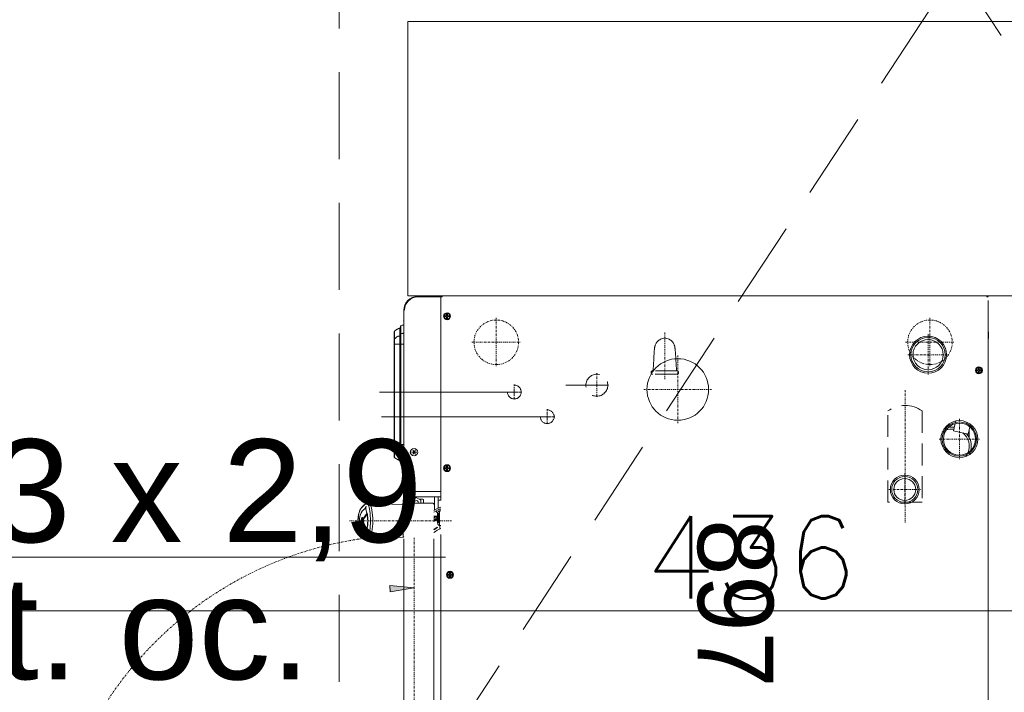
# Model space of a CAD drawing. Header units: millimetres. Extents: x -740 to 33545, y -26688 to 22494.
# Tile 87 of 256: x 9044 to 9187, y 10437 to 10535. Entities that reach past the tile are written whole.
import ezdxf

# ---------------------------------------------------------------- set-up
doc = ezdxf.new("R2010")
doc.units = ezdxf.units.MM
doc.header["$MEASUREMENT"] = 0
for name, pattern in [('DASHDOT2', [0.5, 0.25, -0.125, 0, -0.125]), ('DASHED', [19.05, 12.7, -6.35]), ('DIVIDE2', [0.625, 0.25, -0.125, 0, -0.125, 0, -0.125]), ('HIDDEN2', [4.7625, 3.175, -1.5875])]:
    doc.linetypes.add(name, pattern=pattern)
doc.layers.get('Defpoints').update_dxf_attribs({"color": 252})
for name, color, linetype, lineweight in [('_IS_EKO_opis', 7, 'Continuous', 18), ('A_wyposażenie', 252, 'Continuous', 9), ('mebelki', 252, 'Continuous', 9), ('wymiarowanie', 252, 'Continuous', 9)]:
    doc.layers.add(name, color=color, linetype=linetype, lineweight=lineweight)
doc.layers.add('TECHNOLOGIA KUCHNI', color=252, linetype='Continuous')
doc.layers.add('Wymiary mebli mm', color=252, linetype='Continuous')
doc.styles.add('Arial_1', font='arial.ttf')
doc.styles.add('styl2', font='simplex.shx')
doc.dimstyles.new('Skala 1-50', dxfattribs={"dimtxt": 12, "dimasz": 5, "dimexe": 1, "dimexo": 1, "dimgap": 1.5, "dimtad": 1, "dimdec": 1, "dimrnd": 0.5, "dimtxsty": 'styl2', "dimblk": 'ARCHTICK', "dimcen": 5, "dimadec": 0, "dimazin": 0, "dimtfac": 1, "dimtdec": 1, "dimtmove": 1, "dimatfit": 3, "dimldrblk": 'ARCHTICK', "dimfxl": 0, "dimlwd": -1, "dimlwe": -1, "dimarcsym": 0})
doc.dimstyles.new('Wymiary elementów w mm', dxfattribs={"dimscale": 0.5, "dimtxt": 14, "dimasz": 20, "dimexe": 0, "dimexo": 1, "dimgap": 3, "dimtad": 1, "dimdec": 0, "dimlfac": 10, "dimtxsty": 'Standard', "dimblk": 'OBLIQUE', "dimcen": 5, "dimse1": 1, "dimse2": 1, "dimsd1": 1, "dimsd2": 1, "dimclrd": 256, "dimclre": 256, "dimclrt": 252, "dimadec": 0, "dimazin": 0, "dimtfac": 1, "dimtdec": 0, "dimtmove": 0, "dimatfit": 3, "dimldrblk": 'OBLIQUE', "dimfxl": 0, "dimlwd": -1, "dimlwe": -1, "dimarcsym": 0})

# ---------------------------------------------------------------- blocks, each defined once
blk = doc.blocks.new('*D1124')
at = {"layer": 'Defpoints', "color": 0}
for p in [(7617.6, 413.62), (7707.3, 413.62), (7707.3, 403.98)]:
    blk.add_point(p, dxfattribs=at)
at = {"layer": 'Wymiary mebli mm', "color": 252, "insert": (7662.45, 410.98), "char_height": 11, "attachment_point": 5}
blk.add_mtext('897', dxfattribs=at)
blk = doc.blocks.new('_Oblique')
at = {"color": 0, "linetype": 'ByBlock', "lineweight": -2}
blk.add_line((-0.5, -0.5), (0.5, 0.5), dxfattribs=at)
blk = doc.blocks.new('*D1125')
at = {"layer": 'Defpoints', "color": 0}
for p in [(7707.3, 447.67), (7650.96, 362.69), (7700.26, 362.69)]:
    blk.add_point(p, dxfattribs=at)
at = {"layer": 'Wymiary mebli mm', "color": 252, "insert": (7693.26, 405.18), "char_height": 11, "attachment_point": 5, "rotation": 90}
blk.add_mtext('850', dxfattribs=at)
blk = doc.blocks.new('_ArchTick')
at = {"color": 0, "linetype": 'ByBlock', "const_width": 0.15}
blk.add_lwpolyline([(-0.5, -0.5), (0.5, 0.5)], dxfattribs=at)
blk = doc.blocks.new('*D2199')
at = {"layer": 'Defpoints', "color": 0}
for p in [(8932.19, 10460.6), (9368.19, 10460.6), (9368.19, 10449.07)]:
    blk.add_point(p, dxfattribs=at)
at = {"layer": 'wymiarowanie', "color": 0}
for p, q in [((8932.19, 10454.07), (8932.19, 10448.07)), ((9368.19, 10454.07), (9368.19, 10448.07)), ((8932.19, 10449.07), (9368.19, 10449.07))]:
    blk.add_line(p, q, dxfattribs=at)
at = {"layer": 'wymiarowanie', "color": 0, "xscale": 5, "yscale": 5, "zscale": 5, "rotation": 180}
blk.add_blockref('_ArchTick', (8932.19, 10449.07), dxfattribs=at)
at = {"layer": 'wymiarowanie', "color": 0, "xscale": 5, "yscale": 5, "zscale": 5}
blk.add_blockref('_ArchTick', (9368.19, 10449.07), dxfattribs=at)
at = {"layer": 'wymiarowanie', "color": 0, "insert": (9150.19, 10456.87), "char_height": 12, "attachment_point": 5, "style": 'styl2'}
blk.add_mtext('436', dxfattribs=at)
blk = doc.blocks.new('ADWSAFSGDG')
at = {"layer": 'TECHNOLOGIA KUCHNI', "linetype": 'Continuous', "lineweight": 13}
blk.add_hatch(color=8, dxfattribs=at).paths.add_polyline_path([(7660.18, 364.23), (7660.78, 360.75), (7659.87, 360.71)])
at = {"layer": 'TECHNOLOGIA KUCHNI', "color": 8, "linetype": 'Continuous', "lineweight": 13}
for p, q in [((7617.78, 447.67), (7617.6, 447.67)), ((7617.6, 447.67), (7617.6, 409.63)), ((7617.78, 447.85), (7617.78, 447.67)), ((7618.28, 447.85), (7664.14, 447.85)), ((7618.28, 447.85), (7664.14, 447.85)), ((7622.78, 447.85), (7707.12, 447.85)), ((7628.42, 446.56), (7628.18, 446.56)), ((7628.18, 446.56), (7628.18, 446.44)), ((7628.42, 446.44), (7628.18, 446.44)), ((7628.42, 446.8), (7628.42, 446.56)), ((7628.54, 446.8), (7628.42, 446.8)), ((7628.42, 446.44), (7628.42, 446.2)), ((7628.42, 446.2), (7628.54, 446.2)), ((7628.54, 446.56), (7628.54, 446.8)), ((7628.78, 446.56), (7628.54, 446.56)), ((7628.54, 446.44), (7628.78, 446.44)), ((7628.54, 446.2), (7628.54, 446.44)), ((7628.78, 446.44), (7628.78, 446.56)), ((7636.34, 445.26), (7636.55, 445.21)), ((7636.72, 445.18), (7637.77, 444.95)), ((7638.22, 445.06), (7637.24, 445.06)), ((7637.29, 442.8), (7637.77, 444.95)), ((7637.9, 444.86), (7637.72, 444.73)), ((7637.93, 444.88), (7637.75, 444.88)), ((7637.75, 444.86), (7637.89, 444.86)), ((7635.86, 443.12), (7636.08, 443.07)), ((7636.24, 443.04), (7637.29, 442.8)), ((7640.27, 441.9), (7640.4, 441.75)), ((7639.97, 441.64), (7640.1, 441.49)), ((7617.6, 368.3), (7617.6, 439.67)), ((7617.6, 368.8), (7617.6, 413.62)), ((7630.65, 392.11), (7630.65, 386.34)), ((7617.6, 368.8), (7617.6, 390.34)), ((7617.6, 368.8), (7617.6, 390.32)), ((7630.65, 388.59), (7630.65, 386.32)), ((7635.24, 384.23), (7635.24, 359.46)), ((7635.24, 384.23), (7635.24, 359.92)), ((7631.64, 379.43), (7631.64, 359.18)), ((7631.64, 379.43), (7631.64, 359.18)), ((7620.3, 369.09), (7620.3, 368.97)), ((7620.54, 369.09), (7620.3, 369.09)), ((7620.54, 368.97), (7620.3, 368.97)), ((7620.54, 369.32), (7620.54, 369.09)), ((7620.65, 369.32), (7620.54, 369.32)), ((7620.54, 368.97), (7620.54, 368.73)), ((7620.54, 368.73), (7620.65, 368.73)), ((7620.65, 369.09), (7620.65, 369.32)), ((7620.89, 369.09), (7620.65, 369.09)), ((7620.65, 368.73), (7620.65, 368.97)), ((7620.65, 368.97), (7620.89, 368.97)), ((7620.89, 368.97), (7620.89, 369.09)), ((7642.68, 369.09), (7642.44, 369.09)), ((7642.44, 369.09), (7642.44, 368.97)), ((7642.68, 368.97), (7642.44, 368.97)), ((7642.8, 369.32), (7642.68, 369.32)), ((7642.68, 369.32), (7642.68, 369.09)), ((7642.68, 368.97), (7642.68, 368.73)), ((7642.68, 368.73), (7642.8, 368.73)), ((7642.8, 369.09), (7642.8, 369.32)), ((7643.04, 369.09), (7642.8, 369.09)), ((7642.8, 368.97), (7643.04, 368.97)), ((7642.8, 368.73), (7642.8, 368.97)), ((7643.04, 368.97), (7643.04, 369.09)), ((7658.23, 369.52), (7657.99, 369.52)), ((7657.99, 369.52), (7657.99, 369.4)), ((7658.23, 369.4), (7657.99, 369.4)), ((7658.35, 369.76), (7658.23, 369.76)), ((7658.23, 369.76), (7658.23, 369.52)), ((7658.23, 369.4), (7658.23, 369.17)), ((7658.23, 369.17), (7658.35, 369.17)), ((7658.35, 369.52), (7658.35, 369.76)), ((7658.59, 369.52), (7658.35, 369.52)), ((7658.35, 369.4), (7658.59, 369.4)), ((7658.35, 369.17), (7658.35, 369.4)), ((7658.59, 369.4), (7658.59, 369.52)), ((7617.6, 368.3), (7617.78, 368.3)), ((7617.7, 364.73), (7617.7, 368.12)), ((7617.78, 368.12), (7617.7, 368.12)), ((7617.78, 368.11), (7617.7, 368.11)), ((7617.78, 368.3), (7617.78, 368.12)), ((7647.43, 368.12), (7617.78, 368.12)), ((7617.78, 368.11), (7617.78, 368.12)), ((7646.13, 368.11), (7617.78, 368.11)), ((7617.78, 364.77), (7617.78, 368.11)), ((7618.98, 368.12), (7618.98, 368.11)), ((7646.13, 368.11), (7646.13, 368.12)), ((7646.13, 362.91), (7646.13, 368.11)), ((7646.93, 368.12), (7646.93, 367.72)), ((7648.55, 367.72), (7646.93, 367.72)), ((7646.93, 363.63), (7646.93, 367.72)), ((7648.83, 367.22), (7646.93, 367.22)), ((7647.43, 368.12), (7647.43, 367.72)), ((7648.89, 367.12), (7648.55, 367.72)), ((7649.18, 367.12), (7648.76, 367.84)), ((7648.96, 367.92), (7648.96, 368.12)), ((7651.09, 367.92), (7648.96, 367.92)), ((7648.99, 367.45), (7649.36, 367.67)), ((7649.38, 367.85), (7649.39, 367.86)), ((7649.4, 367.87), (7650.65, 367.87)), ((7649.4, 367.87), (7649.4, 367.82)), ((7649.55, 367.65), (7649.55, 367.64)), ((7649.76, 367.63), (7649.68, 367.64)), ((7649.74, 367.63), (7649.74, 367.12)), ((7649.89, 367.63), (7649.9, 367.63)), ((7649.89, 367.63), (7649.9, 367.63)), ((7649.89, 367.63), (7649.89, 367.12)), ((7649.9, 367.63), (7649.9, 367.27)), ((7650.15, 367.63), (7650.05, 367.63)), ((7650.05, 367.63), (7650.05, 367.53)), ((7650.05, 367.53), (7650.16, 367.53)), ((7650.23, 367.65), (7650.12, 367.64)), ((7650.15, 367.63), (7650.29, 367.63)), ((7650.15, 367.63), (7650.15, 367.12)), ((7650.25, 367.56), (7650.25, 367.52)), ((7650.25, 367.52), (7650.25, 367.55)), ((7650.25, 367.12), (7650.25, 367.52)), ((7650.29, 367.63), (7650.33, 367.63)), ((7650.34, 367.62), (7650.35, 367.62)), ((7650.35, 367.62), (7650.42, 367.63)), ((7650.35, 367.62), (7650.35, 367.62)), ((7650.37, 367.63), (7650.39, 367.63)), ((7650.38, 367.73), (7650.46, 367.73)), ((7650.39, 367.63), (7650.42, 367.63)), ((7650.43, 367.63), (7650.49, 367.63)), ((7650.48, 367.63), (7650.5, 367.63)), ((7650.65, 367.75), (7650.65, 367.87)), ((7651.09, 367.92), (7651.09, 368.12)), ((7651.09, 368), (7651.61, 367.97)), ((7651.09, 367.89), (7651.09, 367.92)), ((7651.09, 367.89), (7651.09, 367.89)), ((7651.36, 367.6), (7651.4, 367.63)), ((7651.7, 367.12), (7651.36, 367.6)), ((7651.75, 367.12), (7651.4, 367.63)), ((7651.51, 367.46), (7651.48, 367.44)), ((7701.2, 368.12), (7652.43, 368.12)), ((7647.83, 364.23), (7647.83, 366.92)), ((7647.91, 367.08), (7647.93, 367.09)), ((7647.93, 367.09), (7647.95, 367.1)), ((7647.94, 367.1), (7647.96, 367.11)), ((7647.96, 367.11), (7647.98, 367.11)), ((7647.98, 367.11), (7648, 367.12)), ((7648, 367.12), (7648.02, 367.12)), ((7648.02, 367.12), (7648.04, 367.12)), ((7702.21, 367.12), (7653.03, 367.12)), ((7640.41, 364.23), (7640.07, 364.43)), ((7640.07, 364.43), (7640.41, 364.23)), ((7640.07, 364.43), (7640.07, 364.43)), ((7640.16, 364.37), (7640.66, 364.08)), ((7640.16, 364.08), (7640.66, 364.37)), ((7640.41, 364.63), (7640.41, 364.63)), ((7640.41, 364.23), (7640.41, 364.63)), ((7640.41, 364.63), (7640.41, 364.23)), ((7640.41, 363.94), (7640.41, 364.51)), ((7640.41, 364.23), (7640.76, 364.43)), ((7640.76, 364.43), (7640.41, 364.23)), ((7640.76, 364.43), (7640.76, 364.43)), ((7647.41, 365.2), (7647.03, 364.55)), ((7647.03, 364.55), (7647.41, 363.9)), ((7647.28, 365.52), (7647.28, 364.98)), ((7647.83, 365.62), (7647.38, 365.62)), ((7647.83, 365.2), (7647.41, 365.2)), ((7640.07, 364.03), (7640.41, 364.23)), ((7640.41, 364.23), (7640.07, 364.03)), ((7640.07, 364.03), (7640.07, 364.03)), ((7640.76, 364.03), (7640.41, 364.23)), ((7640.41, 364.23), (7640.76, 364.03)), ((7640.41, 363.83), (7640.41, 364.23)), ((7640.41, 364.23), (7640.41, 363.83)), ((7640.41, 363.83), (7640.41, 363.83)), ((7640.76, 364.03), (7640.76, 364.03)), ((7647.28, 364.12), (7647.28, 363.63)), ((7647.38, 363.53), (7647.83, 363.53)), ((7647.83, 363.9), (7647.41, 363.9)), ((7647.83, 363.13), (7647.43, 363.13)), ((7647.83, 362.93), (7647.83, 364.23)), ((7647.94, 362.85), (7647.94, 362.85)), ((7645.96, 362.73), (7619.7, 362.73)), ((7621.22, 362.73), (7621.17, 362.68)), ((7622, 362.29), (7641.94, 362.29)), ((7622.09, 362.23), (7641.85, 362.23)), ((7623.51, 362.14), (7623.48, 362.14)), ((7623.78, 362.14), (7623.51, 362.14)), ((7624.5, 362.14), (7623.78, 362.14)), ((7624.67, 361.36), (7624.67, 362.73)), ((7639.27, 361.33), (7639.27, 362.73)), ((7640.46, 362.14), (7640.26, 362.14)), ((7648.03, 362.63), (7647.88, 357.71)), ((7647.96, 362.81), (7647.96, 362.81)), ((7647.97, 362.8), (7647.97, 362.8)), ((7647.97, 362.78), (7647.97, 362.78)), ((7647.98, 362.77), (7647.98, 362.77)), ((7647.99, 362.76), (7647.99, 362.76)), ((7648, 362.75), (7648, 362.75)), ((7648.03, 362.63), (7652.82, 362.63)), ((7648.16, 362.73), (7648.13, 362.73)), ((7652.97, 357.71), (7652.82, 362.63)), ((7703.37, 362.73), (7653.03, 362.73)), ((7641.07, 361.33), (7622.86, 361.33)), ((7623.47, 361.38), (7623.28, 361.39)), ((7624.05, 361.36), (7623.99, 361.36)), ((7624.15, 361.36), (7624.05, 361.36)), ((7624.29, 361.36), (7624.15, 361.36)), ((7624.44, 361.36), (7624.29, 361.36)), ((7624.67, 361.36), (7624.44, 361.36)), ((7639.27, 361.36), (7624.67, 361.36)), ((7624.67, 361.36), (7624.67, 361.33)), ((7639.7, 361.36), (7639.55, 361.36)), ((7639.82, 361.36), (7639.7, 361.36)), ((7639.92, 361.36), (7639.82, 361.36)), ((7639.97, 361.36), (7639.92, 361.36)), ((7640, 361.36), (7639.97, 361.36)), ((7640, 361.36), (7640, 361.36)), ((7640.82, 361.39), (7640.66, 361.39)), ((7647.88, 357.71), (7647.88, 357.66)), ((7647.97, 357.2), (7648.03, 357.08)), ((7648.06, 357.04), (7648.02, 357.12)), ((7648.35, 357.21), (7648.34, 357.24)), ((7648.34, 357.24), (7648.35, 357.21)), ((7649.34, 357.4), (7649.34, 357.37)), ((7649.34, 357.37), (7649.34, 357.4)), ((7649.7, 357.42), (7649.47, 357.39)), ((7649.47, 357.39), (7649.47, 357.42)), ((7649.47, 357.39), (7649.47, 357.42)), ((7652.41, 357.19), (7652.52, 357.25)), ((7652.52, 357.25), (7652.52, 357.22)), ((7652.79, 357.04), (7652.83, 357.12)), ((7652.97, 357.66), (7652.97, 357.71)), ((7648.03, 357.08), (7648.06, 357.04)), ((7648.03, 357.08), (7648.05, 357.05)), ((7648.03, 357.08), (7648.03, 357.08)), ((7648.05, 357.05), (7648.07, 357.02)), ((7648.07, 357.02), (7648.06, 357.04)), ((7648.31, 356.74), (7648.06, 357.04)), ((7648.59, 357.09), (7648.71, 357.03)), ((7648.71, 357.03), (7648.71, 357.03)), ((7650.01, 356.89), (7650.33, 356.72)), ((7650.33, 356.69), (7650.33, 356.72)), ((7650.42, 356.58), (7650.42, 356.53)), ((7650.54, 356.69), (7650.53, 356.72)), ((7650.54, 356.69), (7650.54, 356.72)), ((7650.68, 356.55), (7650.68, 356.58)), ((7650.96, 356.72), (7650.95, 356.76)), ((7650.96, 356.72), (7650.96, 356.72)), ((7651.19, 356.51), (7651.53, 356.5)), ((7651.4, 356.44), (7651.4, 356.47)), ((7652.16, 357.07), (7652.16, 357.04)), ((7652.78, 357.02), (7652.79, 357.04)), ((7652.78, 357.02), (7652.8, 357.04)), ((7652.81, 357.08), (7652.79, 357.04)), ((7652.8, 357.04), (7652.81, 357.08)), ((7652.82, 357.08), (7652.81, 357.08))]:
    blk.add_line(p, q, dxfattribs=at)
at = {"layer": 'TECHNOLOGIA KUCHNI', "color": 8, "linetype": 'DIVIDE2', "lineweight": 13}
blk.add_line((7707.3, 447.85), (7622.6, 447.85), dxfattribs=at)
at = {"layer": 'TECHNOLOGIA KUCHNI', "color": 8, "linetype": 'DASHDOT2', "lineweight": 13}
for p, q in [((7638.5, 440.7), (7638.5, 446.62)), ((7635.54, 443.66), (7641.47, 443.66)), ((7624.39, 435.79), (7624.39, 442.94)), ((7626.2, 436.13), (7626.2, 442.07)), ((7620.82, 439.37), (7627.97, 439.37)), ((7623.23, 439.1), (7629.17, 439.1)), ((7645.85, 433.39), (7645.85, 438.01)), ((7631.37, 435.75), (7650.67, 435.75)), ((7643.54, 435.7), (7648.16, 435.7)), ((7631.27, 397.7), (7631.27, 407.57)), ((7626.33, 402.64), (7636.21, 402.64)), ((7629.79, 400.75), (7622.89, 400.75)), ((7630.65, 389.09), (7630.65, 392.61)), ((7628.89, 390.85), (7632.41, 390.85)), ((7635.24, 382.53), (7635.24, 384.73)), ((7634.14, 383.63), (7636.34, 383.63)), ((7634.69, 383.63), (7635.79, 383.63)), ((7635.24, 383.08), (7635.24, 384.18)), ((7624.39, 372.62), (7624.39, 379.77)), ((7630.54, 378.83), (7632.74, 378.83)), ((7631.2, 378.83), (7632.08, 378.83)), ((7631.64, 377.73), (7631.64, 379.93)), ((7631.64, 378.39), (7631.64, 379.27)), ((7620.82, 376.2), (7627.97, 376.2)), ((7650.42, 369.68), (7650.42, 354.78)), ((7704.75, 364.23), (7652.83, 364.23))]:
    blk.add_line(p, q, dxfattribs=at)
at = {"layer": 'TECHNOLOGIA KUCHNI', "color": 8, "linetype": 'HIDDEN2', "lineweight": 13}
for p, q in [((7634.4, 438.25), (7647.7, 438.25)), ((7647.7, 438.25), (7647.7, 433.25)), ((7647.7, 433.25), (7634.4, 433.25)), ((7626.44, 402.34), (7626.44, 402.34)), ((7628.39, 402.46), (7626.85, 402.36)), ((7628.57, 402.59), (7628.57, 398.91)), ((7629.05, 402.5), (7629.05, 399)), ((7626.44, 399.16), (7626.44, 399.16))]:
    blk.add_line(p, q, dxfattribs=at)
at = {"layer": 'TECHNOLOGIA KUCHNI', "color": 8, "linetype": 'Continuous', "lineweight": 13}
for points in [[(7623.96, 447.85), (7623.77, 447.88), (7623.56, 447.9), (7623.35, 447.91), (7623.14, 447.9), (7622.94, 447.88), (7622.73, 447.85), (7622.7, 447.85)], [(7648.71, 368.12), (7648.71, 368.07), (7648.71, 368.02), (7648.71, 367.98), (7648.72, 367.93), (7648.74, 367.89), (7648.76, 367.84)], [(7648.96, 367.92), (7648.97, 367.87), (7649, 367.82), (7649.05, 367.78), (7649.1, 367.74), (7649.17, 367.72), (7649.24, 367.7), (7649.31, 367.68), (7649.39, 367.66), (7649.47, 367.65), (7649.55, 367.64)], [(7649.36, 367.79), (7649.36, 367.8), (7649.36, 367.82), (7649.37, 367.83)], [(7649.38, 367.75), (7649.37, 367.77), (7649.36, 367.78), (7649.36, 367.79)], [(7649.37, 367.83), (7649.37, 367.84), (7649.38, 367.84), (7649.38, 367.85)], [(7649.44, 367.72), (7649.42, 367.73), (7649.39, 367.74), (7649.38, 367.75)], [(7649.39, 367.86), (7649.4, 367.86), (7649.4, 367.86), (7649.4, 367.87)], [(7649.4, 367.82), (7649.41, 367.8), (7649.45, 367.78), (7649.5, 367.77)], [(7649.56, 367.68), (7649.51, 367.69), (7649.47, 367.7), (7649.44, 367.72)], [(7649.5, 367.77), (7649.54, 367.76), (7649.61, 367.75), (7649.69, 367.74), (7649.76, 367.73)], [(7649.61, 367.64), (7649.56, 367.64), (7649.55, 367.65), (7649.55, 367.65)], [(7649.72, 367.66), (7649.66, 367.66), (7649.61, 367.67), (7649.56, 367.68)], [(7649.68, 367.64), (7649.65, 367.64), (7649.61, 367.64)], [(7649.72, 367.66), (7649.78, 367.64), (7649.83, 367.63), (7649.89, 367.63)], [(7649.75, 367.65), (7649.74, 367.65), (7649.73, 367.66), (7649.72, 367.66)], [(7650.01, 367.64), (7649.97, 367.64), (7649.92, 367.64), (7649.87, 367.65), (7649.81, 367.65), (7649.75, 367.65)], [(7649.76, 367.73), (7649.78, 367.73), (7649.8, 367.73), (7649.82, 367.73)], [(7649.9, 367.63), (7649.85, 367.63), (7649.81, 367.63), (7649.76, 367.63)], [(7649.82, 367.73), (7649.84, 367.73), (7649.86, 367.73), (7649.88, 367.73)], [(7649.88, 367.73), (7649.93, 367.74), (7649.95, 367.74)], [(7649.89, 367.63), (7649.92, 367.63), (7649.95, 367.63), (7649.97, 367.63)], [(7650.05, 367.53), (7649.99, 367.53), (7649.94, 367.53), (7649.9, 367.53)], [(7649.95, 367.74), (7649.97, 367.74), (7649.99, 367.74), (7650.01, 367.74)], [(7649.97, 367.63), (7650, 367.63), (7650.05, 367.63)], [(7650.01, 367.74), (7650.03, 367.74), (7650.04, 367.74), (7650.06, 367.74)], [(7650.05, 367.63), (7650.04, 367.63), (7650.02, 367.64), (7650.01, 367.64)], [(7650.12, 367.64), (7650.08, 367.64), (7650.05, 367.64), (7650.01, 367.64)], [(7650.06, 367.74), (7650.09, 367.74), (7650.12, 367.74), (7650.16, 367.73)], [(7650.16, 367.73), (7650.17, 367.73), (7650.19, 367.73), (7650.2, 367.73)], [(7650.17, 367.63), (7650.17, 367.62), (7650.16, 367.61), (7650.16, 367.59), (7650.16, 367.56), (7650.16, 367.53)], [(7650.25, 367.52), (7650.24, 367.53), (7650.23, 367.53), (7650.21, 367.53), (7650.16, 367.53)], [(7650.17, 367.63), (7650.19, 367.63), (7650.21, 367.64), (7650.23, 367.65)], [(7650.2, 367.73), (7650.26, 367.73), (7650.32, 367.73), (7650.38, 367.73)], [(7650.43, 367.65), (7650.36, 367.65), (7650.29, 367.65), (7650.23, 367.65)], [(7650.25, 367.55), (7650.26, 367.58), (7650.28, 367.6), (7650.31, 367.62), (7650.34, 367.62)], [(7650.34, 367.62), (7650.31, 367.62), (7650.29, 367.61), (7650.26, 367.58), (7650.25, 367.56)], [(7650.25, 367.19), (7650.28, 367.21), (7650.35, 367.25), (7650.43, 367.3)], [(7650.29, 367.61), (7650.32, 367.53), (7650.43, 367.3)], [(7650.33, 367.63), (7650.34, 367.63), (7650.34, 367.62), (7650.34, 367.62)], [(7650.34, 367.62), (7650.34, 367.62), (7650.34, 367.62), (7650.34, 367.62)], [(7650.42, 367.63), (7650.44, 367.63), (7650.48, 367.63)], [(7650.51, 367.66), (7650.48, 367.66), (7650.46, 367.65), (7650.43, 367.65)], [(7650.43, 367.3), (7650.47, 367.2), (7650.51, 367.12)], [(7650.46, 367.73), (7650.52, 367.73), (7650.58, 367.73), (7650.62, 367.73)], [(7650.5, 367.63), (7650.56, 367.64), (7650.62, 367.65), (7650.67, 367.66), (7650.73, 367.66), (7650.78, 367.68), (7650.82, 367.69), (7650.86, 367.7), (7650.89, 367.71), (7650.92, 367.72), (7650.94, 367.73), (7650.97, 367.74), (7650.99, 367.75), (7651, 367.76), (7651.02, 367.78), (7651.03, 367.79), (7651.04, 367.8), (7651.06, 367.81), (7651.06, 367.82), (7651.07, 367.84), (7651.08, 367.85), (7651.08, 367.86), (7651.09, 367.88), (7651.09, 367.89), (7651.09, 367.91), (7651.09, 367.92)], [(7650.58, 367.67), (7650.56, 367.66), (7650.54, 367.66), (7650.51, 367.66)], [(7650.53, 367.64), (7650.62, 367.65), (7650.71, 367.66), (7650.78, 367.68), (7650.84, 367.69), (7650.9, 367.71), (7650.95, 367.73), (7650.98, 367.75), (7651.02, 367.78), (7651.04, 367.8), (7651.06, 367.82), (7651.08, 367.84), (7651.09, 367.87), (7651.09, 367.89)], [(7650.7, 367.7), (7650.69, 367.69), (7650.64, 367.68), (7650.58, 367.67)], [(7650.62, 367.73), (7650.63, 367.74), (7650.65, 367.74), (7650.65, 367.75)], [(7650.65, 367.87), (7650.65, 367.84), (7650.66, 367.82)], [(7650.65, 367.75), (7650.65, 367.73), (7650.66, 367.71), (7650.68, 367.7), (7650.7, 367.7)], [(7650.66, 367.82), (7650.66, 367.81), (7650.67, 367.79)], [(7650.67, 367.79), (7650.67, 367.77), (7650.68, 367.76), (7650.69, 367.73)], [(7650.69, 367.73), (7650.7, 367.72), (7650.7, 367.7)], [(7622.22, 362.23), (7622.23, 362.23), (7622.25, 362.23), (7622.26, 362.22), (7622.27, 362.22), (7622.28, 362.21), (7622.29, 362.2), (7622.3, 362.19), (7622.31, 362.18), (7622.31, 362.17), (7622.31, 362.17)], [(7623.48, 362.14), (7623.39, 362.15), (7623.3, 362.15), (7623.21, 362.15), (7623.11, 362.16), (7623, 362.16), (7622.89, 362.16), (7622.78, 362.17), (7622.67, 362.17), (7622.56, 362.17), (7622.47, 362.17), (7622.39, 362.17), (7622.34, 362.17), (7622.31, 362.17), (7622.31, 362.17)], [(7622.31, 362.17), (7622.32, 362.16), (7622.33, 362.13), (7622.33, 362.11), (7622.34, 362.08), (7622.36, 362.06), (7622.37, 362.03), (7622.38, 362), (7622.39, 361.98), (7622.4, 361.95), (7622.42, 361.92), (7622.43, 361.89), (7622.44, 361.87), (7622.46, 361.84), (7622.47, 361.81), (7622.49, 361.78), (7622.5, 361.76), (7622.52, 361.73), (7622.53, 361.7), (7622.55, 361.67), (7622.57, 361.64), (7622.59, 361.61), (7622.61, 361.57), (7622.63, 361.54), (7622.65, 361.51), (7622.67, 361.48), (7622.7, 361.45), (7622.72, 361.43), (7622.74, 361.4), (7622.74, 361.39)], [(7623.18, 362.29), (7623.15, 362.36), (7623.13, 362.43), (7623.11, 362.5), (7623.09, 362.58), (7623.08, 362.65), (7623.08, 362.73)], [(7623.18, 362.29), (7623.19, 362.28), (7623.2, 362.26), (7623.21, 362.25), (7623.22, 362.25), (7623.23, 362.24), (7623.24, 362.24), (7623.26, 362.23), (7623.27, 362.23)], [(7623.38, 362.23), (7623.39, 362.23), (7623.41, 362.23), (7623.42, 362.22), (7623.43, 362.22), (7623.44, 362.21), (7623.45, 362.21), (7623.46, 362.2), (7623.46, 362.19), (7623.47, 362.18), (7623.48, 362.16), (7623.48, 362.15), (7623.48, 362.14)], [(7623.93, 361.36), (7623.88, 361.4), (7623.82, 361.45), (7623.77, 361.5), (7623.72, 361.55), (7623.68, 361.61), (7623.64, 361.67), (7623.6, 361.73), (7623.57, 361.79), (7623.54, 361.86), (7623.52, 361.93), (7623.5, 362), (7623.49, 362.07), (7623.48, 362.14)], [(7640.26, 362.14), (7639.6, 362.14), (7639.52, 362.14), (7639.44, 362.14), (7639.35, 362.14), (7624.5, 362.14)], [(7640.46, 362.14), (7640.45, 362.07), (7640.43, 362), (7640.42, 361.93), (7640.39, 361.86), (7640.37, 361.79), (7640.33, 361.73), (7640.3, 361.67), (7640.26, 361.61), (7640.21, 361.55), (7640.17, 361.5), (7640.12, 361.45), (7640.06, 361.4), (7640, 361.36)], [(7640.55, 362.23), (7640.54, 362.23), (7640.53, 362.23), (7640.52, 362.22), (7640.51, 362.22), (7640.5, 362.21), (7640.49, 362.21), (7640.48, 362.2), (7640.47, 362.19), (7640.47, 362.18), (7640.46, 362.16), (7640.46, 362.15), (7640.46, 362.14)], [(7641.62, 362.17), (7641.62, 362.17), (7641.6, 362.17), (7641.55, 362.17), (7641.47, 362.17), (7641.38, 362.17), (7641.27, 362.17), (7641.16, 362.17), (7641.05, 362.16), (7640.94, 362.16), (7640.83, 362.16), (7640.73, 362.15), (7640.64, 362.15), (7640.55, 362.15), (7640.46, 362.14)], [(7640.75, 362.29), (7640.75, 362.28), (7640.74, 362.26), (7640.73, 362.25), (7640.72, 362.25), (7640.7, 362.24), (7640.69, 362.24), (7640.68, 362.23), (7640.66, 362.23)], [(7640.75, 362.29), (7640.78, 362.36), (7640.81, 362.43), (7640.83, 362.5), (7640.85, 362.58), (7640.85, 362.65), (7640.86, 362.73)], [(7641.19, 361.39), (7641.2, 361.4), (7641.22, 361.43), (7641.24, 361.45), (7641.26, 361.48), (7641.28, 361.51), (7641.3, 361.54), (7641.32, 361.57), (7641.34, 361.61), (7641.36, 361.64), (7641.38, 361.67), (7641.4, 361.7), (7641.42, 361.73), (7641.44, 361.76), (7641.45, 361.78), (7641.47, 361.81), (7641.48, 361.84), (7641.49, 361.87), (7641.51, 361.89), (7641.52, 361.92), (7641.53, 361.95), (7641.55, 361.98), (7641.56, 362), (7641.57, 362.03), (7641.58, 362.06), (7641.59, 362.08), (7641.6, 362.11), (7641.61, 362.13), (7641.62, 362.16), (7641.62, 362.17)], [(7641.62, 362.17), (7641.63, 362.17), (7641.63, 362.18), (7641.64, 362.19), (7641.65, 362.2), (7641.66, 362.21), (7641.67, 362.22), (7641.68, 362.22), (7641.69, 362.23), (7641.7, 362.23), (7641.72, 362.23)], [(7623.28, 361.39), (7623.12, 361.39), (7622.98, 361.39), (7622.88, 361.4), (7622.8, 361.39), (7622.76, 361.39), (7622.74, 361.39)], [(7623.93, 361.36), (7623.69, 361.37), (7623.47, 361.38)], [(7623.99, 361.36), (7623.95, 361.36), (7623.94, 361.36), (7623.93, 361.36)], [(7624.02, 361.33), (7624, 361.33), (7623.98, 361.34), (7623.96, 361.34), (7623.95, 361.35), (7623.93, 361.36)], [(7624.67, 361.33), (7624.67, 361.33), (7624.67, 361.34), (7624.67, 361.34), (7624.67, 361.36)], [(7639.55, 361.36), (7639.33, 361.36), (7639.27, 361.36)], [(7639.92, 361.33), (7639.94, 361.33), (7639.96, 361.34), (7639.97, 361.34), (7639.99, 361.35), (7640, 361.36)], [(7640.66, 361.39), (7640.47, 361.38), (7640.25, 361.37), (7640, 361.36)], [(7641.19, 361.39), (7641.18, 361.39), (7641.13, 361.39), (7641.06, 361.4), (7640.95, 361.39), (7640.82, 361.39)], [(7647.88, 357.73), (7647.94, 357.8), (7648.07, 357.87), (7648.27, 357.95), (7648.53, 358.02), (7648.85, 358.09), (7649.21, 358.14), (7649.6, 358.18), (7650.02, 358.21), (7650.42, 358.22)], [(7647.88, 357.71), (7647.88, 357.71), (7647.88, 357.72), (7647.88, 357.73)], [(7647.88, 357.73), (7647.9, 357.65), (7647.92, 357.58), (7647.95, 357.52), (7648, 357.48)], [(7647.99, 357.47), (7647.95, 357.51), (7647.91, 357.56), (7647.89, 357.63), (7647.88, 357.71)], [(7647.88, 357.66), (7647.9, 357.39), (7647.97, 357.2)], [(7648.02, 357.12), (7647.99, 357.2), (7647.98, 357.31), (7647.99, 357.47)], [(7648, 357.48), (7648, 357.48), (7647.99, 357.47), (7647.99, 357.47)], [(7650.42, 357.88), (7650.06, 357.87), (7649.7, 357.85), (7649.36, 357.81), (7649.03, 357.78), (7648.73, 357.73), (7648.47, 357.68), (7648.24, 357.62), (7648.08, 357.56), (7648, 357.48)], [(7648.34, 357.24), (7648.64, 357.22), (7648.98, 357.27), (7649.34, 357.4)], [(7649.34, 357.37), (7648.98, 357.24), (7648.65, 357.19), (7648.35, 357.21)], [(7648.35, 357.21), (7648.46, 357.15), (7648.59, 357.09)], [(7649.34, 357.4), (7649.68, 357.12), (7650.01, 356.89)], [(7649.34, 357.4), (7649.34, 357.4), (7649.34, 357.4), (7649.34, 357.4)], [(7650.33, 356.69), (7650.02, 356.86), (7649.69, 357.08), (7649.34, 357.37)], [(7649.47, 357.42), (7649.7, 357.45), (7649.93, 357.48), (7650.18, 357.49), (7650.42, 357.5)], [(7649.47, 357.42), (7649.47, 357.42), (7649.47, 357.42), (7649.47, 357.42)], [(7649.47, 357.39), (7649.72, 357.18), (7649.96, 357.01), (7650.19, 356.86)], [(7650.42, 357.47), (7650.18, 357.46), (7649.93, 357.45), (7649.7, 357.42)], [(7650.42, 358.22), (7650.84, 358.21), (7651.25, 358.18), (7651.64, 358.14), (7652.01, 358.09), (7652.32, 358.02), (7652.58, 357.95), (7652.78, 357.87), (7652.91, 357.8), (7652.96, 357.73)], [(7652.85, 357.48), (7652.77, 357.56), (7652.61, 357.62), (7652.39, 357.68), (7652.13, 357.73), (7651.84, 357.77), (7651.51, 357.81), (7651.16, 357.85), (7650.8, 357.87), (7650.42, 357.88)], [(7650.42, 357.5), (7650.71, 357.49), (7650.99, 357.48), (7651.25, 357.45), (7651.5, 357.41), (7651.71, 357.36), (7651.9, 357.31), (7652.04, 357.24), (7652.13, 357.16), (7652.16, 357.07)], [(7652.16, 357.04), (7652.13, 357.13), (7652.04, 357.21), (7651.9, 357.28), (7651.72, 357.33), (7651.5, 357.38), (7651.25, 357.42), (7650.99, 357.44), (7650.71, 357.46), (7650.42, 357.47)], [(7651.53, 356.5), (7651.86, 356.7), (7652.2, 356.94), (7652.52, 357.22)], [(7652.52, 357.22), (7652.41, 357.16), (7652.28, 357.1), (7652.16, 357.04)], [(7652.16, 357.07), (7652.29, 357.13), (7652.41, 357.19)], [(7652.52, 357.25), (7652.52, 357.25), (7652.52, 357.25), (7652.52, 357.25)], [(7652.82, 357.08), (7652.88, 357.2), (7652.95, 357.39), (7652.97, 357.66)], [(7652.83, 357.12), (7652.86, 357.2), (7652.87, 357.31), (7652.86, 357.47)], [(7652.85, 357.48), (7652.89, 357.52), (7652.93, 357.58), (7652.95, 357.65), (7652.96, 357.73)], [(7652.86, 357.47), (7652.86, 357.47), (7652.85, 357.48), (7652.85, 357.48)], [(7652.86, 357.47), (7652.91, 357.52), (7652.95, 357.6), (7652.97, 357.71)], [(7652.96, 357.73), (7652.97, 357.72), (7652.97, 357.71), (7652.97, 357.71)], [(7648.07, 357.02), (7648.11, 356.96), (7648.2, 356.85), (7648.3, 356.74), (7648.42, 356.63), (7648.56, 356.52), (7648.72, 356.42), (7648.87, 356.34), (7649.03, 356.28), (7649.19, 356.22), (7649.34, 356.18), (7649.48, 356.14), (7649.61, 356.12), (7649.74, 356.09), (7649.88, 356.08), (7650.01, 356.06), (7650.16, 356.05), (7650.31, 356.05), (7650.42, 356.04)], [(7650.42, 356.08), (7649.86, 356.11), (7649.36, 356.18), (7648.94, 356.32), (7648.59, 356.5), (7648.31, 356.74)], [(7648.71, 357.03), (7648.75, 356.92), (7648.85, 356.79), (7649.02, 356.66), (7649.24, 356.54), (7649.5, 356.43), (7649.8, 356.35), (7650.11, 356.3), (7650.42, 356.28)], [(7649.91, 356.72), (7650.02, 356.71), (7650.12, 356.7), (7650.23, 356.69), (7650.33, 356.69)], [(7650.42, 356.53), (7650.32, 356.53), (7650.23, 356.54), (7650.14, 356.56), (7650.06, 356.59), (7650, 356.61), (7649.95, 356.65), (7649.92, 356.68), (7649.91, 356.72)], [(7649.95, 356.68), (7649.92, 356.71), (7649.92, 356.72)], [(7650.42, 356.56), (7650.32, 356.56), (7650.22, 356.58), (7650.13, 356.59), (7650.06, 356.62), (7649.99, 356.65), (7649.95, 356.68)], [(7650.19, 356.86), (7650.25, 356.87), (7650.31, 356.87), (7650.36, 356.88), (7650.42, 356.88)], [(7652.79, 357.04), (7652.57, 356.77), (7652.32, 356.55), (7652.05, 356.38), (7651.72, 356.25), (7651.34, 356.15), (7650.91, 356.1), (7650.42, 356.08)], [(7650.42, 356.04), (7650.53, 356.05), (7650.68, 356.05), (7650.82, 356.06), (7650.96, 356.07), (7651.09, 356.09), (7651.22, 356.11), (7651.35, 356.14), (7651.48, 356.17), (7651.63, 356.21), (7651.78, 356.26), (7651.96, 356.33), (7652.13, 356.42), (7652.29, 356.53), (7652.43, 356.64), (7652.55, 356.75), (7652.65, 356.86), (7652.73, 356.96), (7652.78, 357.02)], [(7650.95, 356.76), (7650.91, 356.79), (7650.86, 356.82), (7650.8, 356.84), (7650.72, 356.86), (7650.63, 356.87), (7650.53, 356.88), (7650.42, 356.88)], [(7650.68, 356.58), (7650.62, 356.57), (7650.56, 356.56), (7650.49, 356.56), (7650.42, 356.56)], [(7650.68, 356.55), (7650.62, 356.54), (7650.56, 356.53), (7650.49, 356.53), (7650.42, 356.53)], [(7650.42, 356.28), (7650.68, 356.29), (7650.93, 356.32), (7651.17, 356.37), (7651.4, 356.44)], [(7650.54, 356.72), (7650.53, 356.72), (7650.53, 356.72), (7650.53, 356.72)], [(7650.95, 356.75), (7650.85, 356.74), (7650.75, 356.73), (7650.64, 356.72), (7650.54, 356.72)], [(7650.54, 356.69), (7650.64, 356.69), (7650.75, 356.7), (7650.85, 356.71), (7650.96, 356.72)], [(7650.54, 356.69), (7650.85, 356.58), (7651.19, 356.51)], [(7650.68, 356.58), (7650.91, 356.53), (7651.15, 356.49), (7651.4, 356.47)], [(7651.4, 356.44), (7651.15, 356.46), (7650.91, 356.5), (7650.68, 356.55)]]:
    blk.add_lwpolyline(points, dxfattribs=at)
at = {"layer": 'TECHNOLOGIA KUCHNI', "color": 8, "linetype": 'HIDDEN2', "lineweight": 13}
for points in [[(7626.85, 402.36), (7626.71, 402.35), (7626.57, 402.34), (7626.43, 402.34), (7626.31, 402.33), (7626.18, 402.32), (7626.07, 402.31), (7625.96, 402.3), (7625.86, 402.3), (7625.76, 402.29), (7625.67, 402.28), (7625.58, 402.27), (7625.5, 402.26), (7625.43, 402.26), (7625.36, 402.25), (7625.29, 402.24), (7625.23, 402.23), (7625.17, 402.22), (7625.11, 402.21), (7625.05, 402.2), (7624.98, 402.19), (7624.92, 402.17), (7624.86, 402.16), (7624.79, 402.13), (7624.71, 402.1), (7624.63, 402.07), (7624.54, 402.02), (7624.45, 401.96), (7624.36, 401.9), (7624.27, 401.82), (7624.18, 401.73), (7624.09, 401.62), (7624.01, 401.5), (7623.94, 401.37), (7623.88, 401.22), (7623.83, 401.06), (7623.81, 400.9), (7623.8, 400.75)], [(7623.8, 400.75), (7623.81, 400.6), (7623.83, 400.44), (7623.88, 400.28), (7623.94, 400.13), (7624.01, 400), (7624.09, 399.88), (7624.18, 399.77), (7624.27, 399.68), (7624.36, 399.6), (7624.45, 399.53), (7624.54, 399.48), (7624.63, 399.43), (7624.71, 399.39), (7624.79, 399.36), (7624.86, 399.34), (7624.92, 399.32), (7624.98, 399.31), (7625.04, 399.29), (7625.11, 399.28), (7625.17, 399.27), (7625.23, 399.26), (7625.29, 399.26), (7625.36, 399.25), (7625.43, 399.24), (7625.5, 399.23), (7625.58, 399.22), (7625.67, 399.22), (7625.76, 399.21), (7625.86, 399.2), (7625.96, 399.19), (7626.07, 399.19), (7626.18, 399.18), (7626.31, 399.17), (7626.43, 399.16), (7626.57, 399.15), (7626.71, 399.14), (7626.85, 399.13), (7628.39, 399.04)]]:
    blk.add_lwpolyline(points, dxfattribs=at)
at = {"layer": 'TECHNOLOGIA KUCHNI', "color": 8, "linetype": 'Continuous', "lineweight": 13}
blk.add_lwpolyline([(7660.18, 364.23), (7660.78, 360.75), (7659.87, 360.71), (7660.18, 364.23)], close=True, dxfattribs=at)
for centre, radius in [((7628.48, 446.5), 0.508), ((7628.48, 446.5), 0.409), ((7638.5, 443.66), 2.69), ((7638.5, 443.66), 2.49), ((7638.5, 443.66), 2.34), ((7626.2, 439.1), 2.7), ((7626.2, 439.1), 2.5), ((7626.2, 439.1), 2.2), ((7645.85, 435.7), 2.1), ((7645.85, 435.7), 1.9), ((7645.85, 435.7), 1.6), ((7631.27, 402.64), 4.49), ((7620.6, 369.03), 0.508), ((7620.6, 369.03), 0.409), ((7642.74, 369.03), 0.508), ((7642.74, 369.03), 0.409), ((7658.29, 369.46), 0.508), ((7658.29, 369.46), 0.409), ((7640.41, 364.23), 0.549), ((7640.41, 364.23), 0.524)]:
    blk.add_circle(centre, radius, dxfattribs=at)
at = {"layer": 'TECHNOLOGIA KUCHNI', "color": 8, "linetype": 'DASHDOT2', "lineweight": 13}
for centre in [(7624.39, 439.37), (7624.39, 376.2)]:
    blk.add_circle(centre, 3.25, dxfattribs=at)
at = {"layer": 'TECHNOLOGIA KUCHNI', "color": 8, "linetype": 'HIDDEN2', "lineweight": 13}
for centre, radius in [((7630.65, 390.85), 1.6), ((7635.24, 383.63), 1), ((7631.64, 378.83), 1)]:
    blk.add_circle(centre, radius, dxfattribs=at)
at = {"layer": 'TECHNOLOGIA KUCHNI', "color": 8, "linetype": 'Continuous', "lineweight": 13}
for centre, radius, start, end in [((7617.78, 447.67), 0.18, 90, 180), ((7617.88, 447.57), 0.18, 123.7493, 146.2506), ((7639.54, 442.6), 2.49, 67.7298, 141.4284), ((7639.54, 442.6), 2.79, 77.3894, 130.8729), ((7639.54, 442.6), 2.79, 63.7036, 71.5563), ((7639.54, 442.6), 2.49, 53.3912, 61.6983), ((7639.54, 442.6), 2.79, 173.4319, 191.5158), ((7639.54, 442.6), 2.79, 197.3094, 205.0754), ((7639.54, 442.6), 2.49, 174.144, 201.1583), ((7639.54, 442.6), 2.49, 207.1972, 215.3816), ((7617.78, 368.3), 0.18, 180, 270), ((7617.88, 368.12), 0.18, 174.1029, 180), ((7617.93, 368.07), 0.15, 160.5071, 163.1006), ((7649.41, 368.22), 0.998, 185.7432, 210), ((7649.41, 368.22), 0.748, 187.6656, 210), ((7650.1, 367.27), 0.2, 180, 229.0313), ((7654.39, 369.09), 2.99, 198.8798, 221.0731), ((7648.03, 366.92), 0.2, 125.9304, 180), ((7619.7, 364.73), 2, 180, 270), ((7619.7, 364.77), 1.92, 180, 270), ((7647.38, 365.52), 0.0998, 90, 180), ((7647.78, 364.55), 0.319, 81.0107, 278.9893), ((7645.96, 362.91), 0.18, 270, 0), ((7647.43, 363.63), 0.499, 180, 270), ((7647.38, 363.63), 0.0998, 180, 270), ((7648.03, 362.93), 0.196, 180, 270), ((7622.89, 362.73), 0.998, 180, 206.3878), ((7622.09, 362.33), 0.0998, 206.3878, 270), ((7641.85, 362.33), 0.0998, 270, 333.6122), ((7641.05, 362.73), 0.998, 333.6122, 0), ((7648.13, 362.63), 0.0998, 90.6351, 178.3282), ((7652.72, 362.63), 0.0998, 1.6703, 89.9991), ((7622.86, 361.48), 0.15, 217.7695, 270), ((7641.07, 361.48), 0.15, 270, 322.2325), ((7700.81, 364.23), 53.34, 186.6706, 187.3616)]:
    blk.add_arc(centre, radius, start, end, dxfattribs=at)
at = {"layer": 'TECHNOLOGIA KUCHNI', "color": 8, "linetype": 'HIDDEN2', "lineweight": 13}
for centre, radius, start, end in [((7637.94, 435.75), 4.33, 144.7353, 215.2647), ((7626.44, 401.94), 0.4, 87.6232, 90), ((7628.38, 402.66), 0.2, 273.5349, 339.3182), ((7628.8, 402.5), 0.25, 0, 159.3182), ((7626.44, 399.56), 0.4, 270, 272.3769), ((7628.38, 398.84), 0.2, 20.6818, 86.4651), ((7628.38, 398.84), 0.2, 20.6818, 86.4651), ((7628.8, 399), 0.25, 200.6818, 0)]:
    blk.add_arc(centre, radius, start, end, dxfattribs=at)
at = {"layer": 'TECHNOLOGIA KUCHNI', "color": 8, "linetype": 'DASHDOT2', "lineweight": 13}
blk.add_arc((7705.81, 364.23), 53.34, 187.3616, 270, dxfattribs=at)
at = {"layer": 'Wymiary mebli mm', "color": 8}
dim = blk.add_linear_dim(base=(7700.26, 362.69), p1=(7707.3, 447.67), p2=(7650.96, 362.69), angle=90, dimstyle='Wymiary elementów w mm', override={"dimtxt": 22}, dxfattribs=at)
dim.commit()
dim.dimension.update_dxf_attribs({"geometry": '*D1125', "text_midpoint": (7693.26, 405.18)})
dim = blk.add_linear_dim(base=(7707.3, 403.98), p1=(7617.6, 413.62), p2=(7707.3, 413.62), dimstyle='Wymiary elementów w mm', override={"dimtxt": 22}, dxfattribs=at)
dim.commit()
dim.dimension.update_dxf_attribs({"geometry": '*D1124', "text_midpoint": (7662.45, 410.98)})

msp = doc.modelspace()

# ---------------------------------------------------------------- linework, layer by layer
at = {"layer": '_IS_EKO_opis'}
msp.add_line((9006.31, 10456.9, 0.02), (9105.7, 10456.9, 0.02), dxfattribs=at)
at = {"layer": 'A_wyposażenie', "linetype": 'DASHED'}
for p, q in [((9270.19, 10405.52), (9090.19, 10680.02)), ((9270.21, 10680.02), (9090.19, 10405.52))]:
    msp.add_line(p, q, dxfattribs=at)
msp.add_lwpolyline([(9090.19, 10405.52), (9270.19, 10405.52), (9270.21, 10680.02), (9090.19, 10680.02)], close=True, dxfattribs=at)
at = {"layer": 'mebelki'}
msp.add_lwpolyline([(9100.19, 10495.02), (9261.24, 10495.02), (9261.24, 10535.02), (9100.19, 10535.02)], close=True, dxfattribs=at)

# ---------------------------------------------------------------- block references
at = {"layer": 'A_wyposażenie', "rotation": 270}
msp.add_blockref('ADWSAFSGDG', (8736.89, 18112.63), dxfattribs=at)

# ---------------------------------------------------------------- texts
at = {"layer": '_IS_EKO_opis', "linetype": 'ByBlock', "insert": (9056.33, 10474.1, 18208.62), "char_height": 15, "width": 112.237, "attachment_point": 2, "line_spacing_factor": 0.8, "style": 'Arial_1'}
msp.add_mtext('60,3 x 2,9 St. oc.', dxfattribs=at)
at = {"layer": 'wymiarowanie', "insert": (5416.61, 10500.81), "char_height": 12, "width": 621.5287, "attachment_point": 1}
msp.add_mtext('\\pi75.04874;{\\fCentury Gothic|b0|i0|c238|p34;Gzyms okapowy: warstwa tynkarska - wyprawa dekoracyjna z tynku }\\pi74.52074;{\\fCentury Gothic|b0|i0|c238|p34;silikonowego o strukturze baranka o uziarnieniu 1,5 lub 2mm; kolor wg }\\pi75.55274;{\\fCentury Gothic|b0|i0|c238|p34;NCS:S4000-N}\\P\\pi304.86074;{\\fCentury Gothic|b0|i0|c238|p34;grubość styropianu 20 cm+5 cm + 5 cm}\\P\\pi621.52874;{\\fCentury Gothic|b0|i0|c238|p34; }', dxfattribs=at)

# ---------------------------------------------------------------- dimensions: what is measured, and where the dimension line sits
at = {"layer": 'wymiarowanie'}
dim = msp.add_linear_dim(base=(9368.19, 10449.07), p1=(8932.19, 10460.6), p2=(9368.19, 10460.6), dimstyle='Skala 1-50', dxfattribs=at)
dim.commit()
dim.dimension.update_dxf_attribs({"geometry": '*D2199', "text_midpoint": (9150.19, 10456.87)})

doc.saveas('drawing.dxf')
